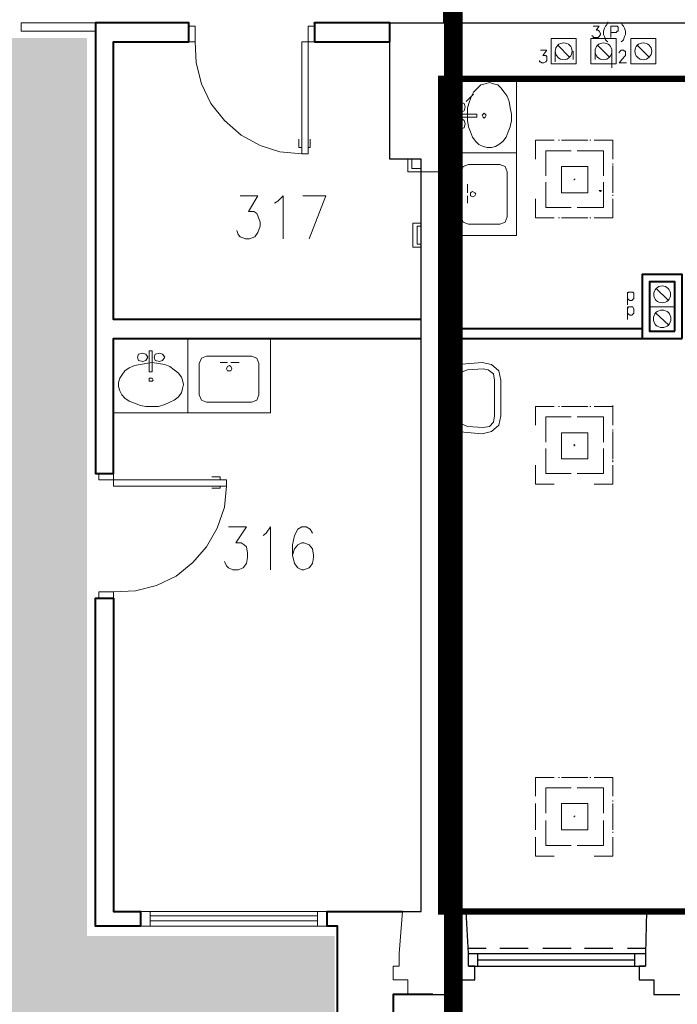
# Model space of a CAD drawing. Header units: millimetres. Extents: x 1 to 17496, y 1 to 30809.
# Tile 228 of 256: x 9413 to 9942, y 27991 to 28783. Entities that reach past the tile are written whole.
import ezdxf

# ---------------------------------------------------------------- set-up
doc = ezdxf.new("R2010")
doc.units = ezdxf.units.MM
for name, pattern in [('BORDER', [1.75, 0.5, -0.25, 0.5, -0.25, 0, -0.25]), ('CENTER', [2, 1.25, -0.25, 0.25, -0.25]), ('DASHDOT2', [0.5, 0.25, -0.125, 0, -0.125])]:
    doc.linetypes.add(name, pattern=pattern)
for name, color, linetype, lineweight in [('0_Przyz_granicze oddziałów', 6, 'CENTER', 40), ('0_Przyz_Sala chorych', 5, 'BORDER', 40), ('N_SSP_ewakuacja', 4, 'CENTER', 40)]:
    doc.layers.add(name, color=color, linetype=linetype, lineweight=lineweight)
doc.layers.add('PDF _Geometria', color=7, linetype='Continuous')

msp = doc.modelspace()

# ---------------------------------------------------------------- hatches: boundary and pattern name
at = {"layer": 'N_SSP_ewakuacja', "lineweight": 60, "transparency": 33554457}
h = msp.add_hatch(color=51, dxfattribs=at)
h.dxf.hatch_style = 1
h.paths.add_polyline_path([(9182.26, 28767.95), (9182.26, 28063.86), (9228.94, 28063.86), (9228.94, 27753.78), (9666.55, 27753.78), (9666.55, 28046.36), (9467.33, 28046.36), (9467.33, 28768.06)])

# ---------------------------------------------------------------- linework, layer by layer
at = {"layer": '0_Przyz_granicze oddziałów', "linetype": 'DASHDOT2', "lineweight": 53, "ltscale": 500, "const_width": 15}
msp.add_lwpolyline([(9559.36, 30791.7), (9559.36, 29370.21), (9412.13, 29370.21), (9412.13, 29082.14), (9762.08, 29082.14), (9762.08, 27998.98), (9761.12, 26872.5), (9761.12, 26872.5)], dxfattribs=at)
at = {"layer": '0_Przyz_Sala chorych', "ltscale": 500, "const_width": 5}
msp.add_lwpolyline([(9752.32, 28735.17), (9920.57, 28735.17), (9920.57, 28735.17), (10128.26, 28735.16), (10940.24, 28735.17), (10940.24, 28065.88), (9752.3, 28065.88)], close=True, dxfattribs=at)
at = {"layer": 'PDF _Geometria', "lineweight": 40}
for points in [[(9754.8, 28780.11), (9754.8, 28851.7), (9766.59, 28851.7), (9766.59, 28780.11)], [(9736.27, 28541.76), (9488.65, 28541.76), (9488.65, 28764.95), (9549.29, 28764.95), (9549.29, 28780.11), (9474.33, 28780.11), (9474.33, 28417.96), (9488.65, 28417.96), (9488.65, 28526.6), (9736.27, 28526.6)], [(9913.98, 28534.18), (9753.11, 28534.18)], [(9753.11, 28526.6), (9913.98, 28526.6)], [(9745.53, 27999.37), (9713.53, 27999.37), (9713.53, 27955.58), (9700.89, 27955.58), (9700.89, 27942.94), (9689.94, 27942.94), (9689.94, 27948), (9680.68, 27948), (9668.89, 27950.52), (9668.89, 28054.12), (9660.47, 28054.12), (9660.47, 28065.91), (9721.11, 28065.91)], [(9668.89, 27950.52), (9668.89, 28054.12)]]:
    msp.add_lwpolyline(points, dxfattribs=at)
at = {"layer": 'PDF _Geometria', "lineweight": 18}
for points in [[(9474.33, 28773.38), (9474.33, 28780.11), (9414.54, 28780.11), (9414.54, 28773.38)], [(9554.35, 28764.95), (9554.35, 28777.59), (9549.29, 28777.59), (9549.29, 28764.95)], [(9640.25, 28674.84), (9640.25, 28764.95), (9650.36, 28764.95), (9650.36, 28777.59), (9645.31, 28777.59), (9645.31, 28674.84)], [(9702.58, 28780.11), (9684.89, 28780.11)], [(9860.92, 28747.27), (9860.92, 28767.48), (9840.7, 28767.48), (9840.7, 28747.27)], [(9892.92, 28747.27), (9892.92, 28767.48), (9872.71, 28767.48), (9872.71, 28747.27)], [(9924.92, 28747.27), (9924.92, 28767.48), (9904.71, 28767.48), (9904.71, 28747.27)], [(9684.89, 28764.95), (9702.58, 28764.95)], [(9812.91, 28675.68), (9812.91, 28735.48), (9753.11, 28735.48), (9753.11, 28675.68)], [(9791.01, 28732.11), (9787.64, 28731.26), (9784.27, 28730.42), (9781.75, 28727.9), (9778.38, 28724.53), (9776.69, 28721.16), (9775.01, 28716.95), (9773.32, 28711.89), (9773.32, 28701.79), (9774.17, 28696.73), (9775.85, 28692.52), (9777.54, 28688.31), (9780.06, 28684.94), (9782.59, 28682.42), (9785.96, 28680.73), (9789.33, 28679.89), (9792.7, 28679.89), (9796.06, 28680.73), (9798.59, 28682.42), (9801.96, 28684.94), (9804.49, 28688.31), (9806.17, 28692.52), (9807.86, 28696.73), (9808.7, 28701.79), (9808.7, 28706.84), (9807.86, 28711.89), (9807.01, 28716.95), (9805.33, 28721.16), (9802.8, 28724.53), (9800.28, 28727.9), (9797.75, 28730.42), (9794.38, 28731.26)], [(9772.48, 28716.95), (9778.38, 28722.84)], [(9768.27, 28708.52), (9770.8, 28709.37), (9771.64, 28712.74), (9770.8, 28715.26), (9768.27, 28716.1), (9765.74, 28715.26), (9764.9, 28712.74), (9765.74, 28709.37)], [(9780.9, 28704.31), (9780.9, 28706.84), (9763.22, 28706.84), (9763.22, 28704.31)], [(9768.27, 28695.05), (9770.8, 28695.89), (9771.64, 28699.26), (9770.8, 28701.79), (9768.27, 28703.47), (9765.74, 28701.79), (9764.9, 28699.26), (9765.74, 28695.89)], [(9786.8, 28703.47), (9787.64, 28704.31), (9788.48, 28706), (9787.64, 28706.84), (9786.8, 28707.68), (9785.96, 28706.84), (9785.12, 28706), (9785.96, 28704.31)], [(9812.91, 28609.14), (9812.91, 28675.68), (9753.11, 28675.68), (9753.11, 28609.14)], [(9774.17, 28666.41), (9769.96, 28664.73), (9768.27, 28660.52), (9768.27, 28624.3), (9769.96, 28620.09), (9774.17, 28618.41), (9799.43, 28618.41), (9803.64, 28620.09), (9805.33, 28624.3), (9805.33, 28660.52), (9803.64, 28664.73), (9799.43, 28666.41)], [(9870.18, 28643.67), (9870.18, 28664.73), (9849.12, 28664.73), (9849.12, 28643.67)], [(9777.54, 28644.52), (9775.85, 28643.67), (9775.85, 28641.15), (9777.54, 28640.3), (9779.22, 28641.15), (9780.06, 28642.83), (9779.22, 28643.67)], [(9879.44, 28645.36), (9880.29, 28644.52), (9881.13, 28645.36)], [(9940.08, 28551.87), (9940.08, 28572.08), (9919.87, 28572.08), (9919.87, 28551.87)], [(9940.08, 28532.5), (9940.08, 28551.87), (9919.87, 28551.87), (9919.87, 28532.5)], [(9893.76, 28534.18), (9876.08, 28534.18)], [(9548.45, 28466.81), (9548.45, 28526.6), (9488.65, 28526.6), (9488.65, 28466.81)], [(9614.99, 28466.81), (9614.99, 28526.6), (9548.45, 28526.6), (9548.45, 28466.81)], [(9876.08, 28526.6), (9893.76, 28526.6)], [(9508.02, 28511.44), (9508.87, 28508.92), (9512.23, 28508.08), (9514.76, 28508.92), (9516.45, 28511.44), (9514.76, 28513.97), (9512.23, 28514.81), (9508.87, 28513.97)], [(9519.81, 28499.65), (9519.81, 28516.5), (9517.29, 28516.5), (9517.29, 28499.65)], [(9521.5, 28511.44), (9522.34, 28508.92), (9525.71, 28508.08), (9528.24, 28508.92), (9529.92, 28511.44), (9528.24, 28513.97), (9525.71, 28514.81), (9522.34, 28513.97)], [(9605.72, 28506.39), (9604.04, 28510.6), (9599.83, 28512.29), (9563.61, 28512.29), (9559.4, 28510.6), (9557.71, 28506.39), (9557.71, 28481.12), (9559.4, 28476.91), (9563.61, 28475.23), (9599.83, 28475.23), (9604.04, 28476.91), (9605.72, 28481.12)], [(9545.08, 28489.55), (9544.24, 28492.92), (9543.4, 28495.44), (9540.87, 28498.81), (9537.5, 28501.34), (9534.13, 28503.86), (9529.92, 28505.55), (9524.87, 28506.39), (9519.81, 28507.23), (9514.76, 28506.39), (9510.55, 28505.55), (9505.5, 28504.71), (9501.29, 28503.02), (9497.92, 28500.5), (9495.39, 28497.13), (9493.71, 28494.6), (9492.86, 28491.23), (9492.86, 28487.86), (9493.71, 28484.49), (9495.39, 28481.12), (9497.92, 28478.6), (9501.29, 28476.07), (9505.5, 28474.39), (9510.55, 28472.7), (9514.76, 28471.86), (9524.87, 28471.86), (9529.92, 28473.54), (9534.13, 28475.23), (9537.5, 28476.91), (9540.87, 28479.44), (9543.4, 28482.81), (9544.24, 28486.18)], [(9583.82, 28502.18), (9582.98, 28503.86), (9582.14, 28504.71), (9580.45, 28503.86), (9579.61, 28502.18), (9580.45, 28500.5), (9582.98, 28500.5)], [(9755.64, 28504.71), (9785.12, 28507.23), (9792.7, 28505.55), (9798.59, 28500.5), (9800.28, 28492.92), (9800.28, 28464.28), (9798.59, 28456.7), (9792.7, 28451.65), (9785.12, 28449.96), (9755.64, 28452.49)], [(9764.9, 28491.23), (9764.9, 28465.96), (9765.74, 28461.75), (9769.11, 28457.54), (9773.32, 28455.86), (9785.96, 28455.02), (9791.01, 28455.86), (9794.38, 28459.23), (9795.22, 28464.28), (9795.22, 28492.92), (9794.38, 28497.97), (9790.17, 28501.34), (9785.96, 28502.18), (9773.32, 28501.34), (9769.11, 28499.65), (9765.74, 28496.28)], [(9517.29, 28492.92), (9517.29, 28492.07), (9519.81, 28492.07), (9520.66, 28492.92), (9519.81, 28494.6), (9517.29, 28494.6)], [(9870.18, 28429.75), (9870.18, 28450.8), (9849.12, 28450.8), (9849.12, 28429.75)], [(9579.61, 28407.85), (9488.65, 28407.85), (9488.65, 28417.96), (9476.86, 28417.96), (9476.86, 28412.9), (9579.61, 28412.9)], [(9488.65, 28317.73), (9488.65, 28322.79), (9476.86, 28322.79), (9476.86, 28317.73)], [(9870.18, 28131.6), (9870.18, 28152.66), (9849.12, 28152.66), (9849.12, 28131.6)]]:
    msp.add_lwpolyline(points, close=True, dxfattribs=at)
for points in [[(9449.91, 28780.11), (9432.22, 28780.11)], [(9474.33, 28780.11), (9501.29, 28780.11)], [(9513.08, 28780.11), (9535.82, 28780.11)], [(9649.52, 28780.11), (9672.26, 28780.11)], [(9683.21, 28780.11), (9711, 28780.11)], [(9874.39, 28777.59), (9879.44, 28777.59), (9876.92, 28774.22), (9878.6, 28774.22), (9879.44, 28773.38), (9880.29, 28771.69), (9880.29, 28770.85), (9879.44, 28769.16), (9878.6, 28768.32), (9874.39, 28768.32), (9874.39, 28769.16), (9873.55, 28770.01)], [(9886.18, 28780.96), (9886.18, 28780.11), (9885.34, 28778.43), (9884.5, 28777.59), (9883.66, 28775.9), (9882.81, 28773.38), (9882.81, 28770.85), (9883.66, 28769.16), (9884.5, 28766.64), (9885.34, 28765.8), (9886.18, 28764.95)], [(9888.71, 28768.32), (9888.71, 28777.59), (9893.76, 28777.59), (9894.6, 28776.74), (9894.6, 28773.38), (9893.76, 28773.38), (9892.92, 28772.53), (9888.71, 28772.53)], [(9897.13, 28780.11), (9897.97, 28778.43), (9898.82, 28777.59), (9899.66, 28775.9), (9900.5, 28773.38), (9900.5, 28770.85), (9899.66, 28769.16), (9898.82, 28766.64), (9897.97, 28765.8), (9897.13, 28764.95)], [(9554.35, 28764.95), (9555.19, 28748.11), (9559.4, 28731.26), (9566.98, 28715.26), (9577.93, 28701.79), (9591.4, 28690), (9606.56, 28681.57), (9622.57, 28676.52), (9640.25, 28674.84)], [(9832.28, 28758.22), (9837.33, 28758.22), (9833.96, 28754), (9836.49, 28754), (9837.33, 28753.16), (9837.33, 28749.79), (9836.49, 28748.95), (9834.81, 28748.11), (9833.12, 28748.11), (9832.28, 28748.95), (9831.44, 28748.95), (9831.44, 28749.79)], [(9855.86, 28752.32), (9845.76, 28762.43)], [(9887.87, 28752.32), (9877.76, 28762.43)], [(9895.45, 28755.69), (9895.45, 28756.53), (9896.29, 28757.37), (9897.13, 28758.22), (9898.82, 28758.22), (9899.66, 28757.37), (9900.5, 28757.37), (9900.5, 28754), (9899.66, 28753.16), (9895.45, 28748.11), (9901.34, 28748.11)], [(9919.87, 28752.32), (9909.76, 28762.43)], [(9844.07, 28757.37), (9844.07, 28748.95)], [(9858.39, 28757.37), (9858.39, 28750.64)], [(9876.08, 28757.37), (9876.08, 28750.64)], [(9889.55, 28757.37), (9889.55, 28743.9)], [(9761.53, 28735.48), (9753.11, 28735.48), (9753.11, 28726.21), (9753.11, 28714.42)], [(9779.22, 28735.48), (9767.43, 28735.48)], [(9829.75, 28735.48), (9818.8, 28735.48)], [(9893.76, 28735.48), (9876.08, 28735.48)], [(9753.11, 28721.16), (9753.11, 28709.37)], [(9753.11, 28703.47), (9753.11, 28692.52)], [(9711, 28682.42), (9711, 28700.1)], [(9640.25, 28679.89), (9637.73, 28679.89), (9637.73, 28686.63)], [(9645.31, 28679.89), (9646.99, 28679.89), (9646.99, 28686.63)], [(9753.11, 28686.63), (9753.11, 28675.68)], [(9843.23, 28685.78), (9828.07, 28685.78), (9828.07, 28670.62)], [(9839.86, 28685.78), (9840.7, 28685.78)], [(9846.6, 28685.78), (9847.44, 28685.78)], [(9870.18, 28685.78), (9849.12, 28685.78)], [(9852.49, 28685.78), (9853.34, 28685.78)], [(9859.23, 28685.78), (9860.07, 28685.78)], [(9865.13, 28685.78), (9865.97, 28685.78)], [(9871.86, 28685.78), (9872.71, 28685.78)], [(9890.39, 28670.62), (9890.39, 28685.78), (9875.23, 28685.78)], [(9877.76, 28685.78), (9878.6, 28685.78)], [(9884.5, 28685.78), (9885.34, 28685.78)], [(9890.39, 28685.78), (9890.39, 28684.94)], [(9890.39, 28679.89), (9890.39, 28679.05)], [(9753.11, 28669.78), (9753.11, 28660.52), (9736.27, 28660.52), (9725.32, 28660.52), (9725.32, 28670.62)], [(9728.69, 28670.62), (9728.69, 28663.04), (9736.27, 28663.04)], [(9856.7, 28677.36), (9836.49, 28677.36), (9836.49, 28657.15)], [(9882.81, 28657.15), (9882.81, 28677.36), (9861.76, 28677.36)], [(9890.39, 28673.99), (9890.39, 28673.15)], [(9890.39, 28667.26), (9890.39, 28666.41)], [(9890.39, 28643.67), (9890.39, 28665.57)], [(9753.11, 28657.15), (9753.11, 28639.46)], [(9860.07, 28654.62), (9859.23, 28654.62), (9859.23, 28653.78)], [(9890.39, 28661.36), (9890.39, 28660.52)], [(9890.39, 28654.62), (9890.39, 28653.78)], [(9773.32, 28650.41), (9773.32, 28643.67)], [(9836.49, 28652.1), (9836.49, 28631.88), (9856.7, 28631.88)], [(9861.76, 28631.88), (9882.81, 28631.88), (9882.81, 28652.1)], [(9890.39, 28648.73), (9890.39, 28647.88)], [(9590.56, 28641.15), (9604.88, 28641.15), (9597.3, 28628.51), (9601.51, 28628.51), (9604.04, 28626.83), (9604.88, 28625.14), (9606.56, 28620.09), (9606.56, 28616.72), (9604.88, 28611.67), (9602.35, 28608.3), (9598.14, 28606.62), (9594.77, 28606.62), (9590.56, 28608.3), (9588.88, 28609.98), (9588.03, 28613.35)], [(9618.35, 28635.25), (9620.88, 28636.94), (9625.09, 28641.15), (9625.09, 28606.62)], [(9646.15, 28606.62), (9659.62, 28641.15), (9641.1, 28641.15)], [(9773.32, 28635.25), (9773.32, 28641.15)], [(9890.39, 28641.99), (9890.39, 28641.15)], [(9828.07, 28638.62), (9828.07, 28623.46), (9843.23, 28623.46)], [(9875.23, 28623.46), (9890.39, 28623.46), (9890.39, 28638.62)], [(9890.39, 28636.09), (9890.39, 28635.25)], [(9840.7, 28623.46), (9839.86, 28623.46)], [(9847.44, 28623.46), (9846.6, 28623.46)], [(9849.12, 28623.46), (9870.18, 28623.46)], [(9853.34, 28623.46), (9852.49, 28623.46)], [(9860.07, 28623.46), (9859.23, 28623.46)], [(9865.97, 28623.46), (9865.13, 28623.46)], [(9872.71, 28623.46), (9871.86, 28623.46)], [(9878.6, 28623.46), (9877.76, 28623.46)], [(9885.34, 28623.46), (9884.5, 28623.46)], [(9890.39, 28630.2), (9890.39, 28628.51)], [(9890.39, 28623.46), (9890.39, 28624.3)], [(9736.27, 28599.88), (9729.53, 28599.88), (9729.53, 28619.25), (9736.27, 28619.25)], [(9736.27, 28602.4), (9732.9, 28602.4), (9732.9, 28616.72), (9736.27, 28616.72)], [(9902.18, 28563.66), (9902.18, 28553.56)], [(9902.18, 28562.82), (9903.03, 28563.66), (9906.4, 28563.66), (9907.24, 28562.82), (9907.24, 28558.61), (9906.4, 28557.77), (9905.55, 28556.92), (9903.87, 28556.92), (9903.03, 28557.77), (9902.18, 28558.61)], [(9935.03, 28556.92), (9924.92, 28567.03)], [(9902.18, 28551.87), (9902.18, 28541.76)], [(9902.18, 28550.19), (9903.03, 28551.87), (9906.4, 28551.87), (9907.24, 28550.19), (9907.24, 28546.82), (9906.4, 28545.98), (9905.55, 28545.13), (9903.87, 28545.13), (9903.03, 28545.98), (9902.18, 28546.82)], [(9935.03, 28537.55), (9924.92, 28546.82)], [(9782.59, 28534.18), (9800.28, 28534.18)], [(9574.56, 28507.23), (9580.45, 28507.23)], [(9589.72, 28507.23), (9582.98, 28507.23)], [(9769.11, 28487.02), (9769.11, 28480.28)], [(9769.11, 28469.33), (9769.11, 28475.23)], [(9890.39, 28471.86), (9890.39, 28472.7)], [(9843.23, 28471.86), (9828.07, 28471.86), (9828.07, 28456.7)], [(9839.86, 28471.86), (9840.7, 28471.86)], [(9846.6, 28471.86), (9847.44, 28471.86)], [(9870.18, 28471.86), (9849.12, 28471.86)], [(9852.49, 28471.86), (9853.34, 28471.86)], [(9859.23, 28471.86), (9860.07, 28471.86)], [(9865.13, 28471.86), (9865.97, 28471.86)], [(9871.86, 28471.86), (9872.71, 28471.86)], [(9890.39, 28456.7), (9890.39, 28471.86), (9875.23, 28471.86)], [(9877.76, 28471.86), (9878.6, 28471.86)], [(9884.5, 28471.86), (9885.34, 28471.86)], [(9890.39, 28465.96), (9890.39, 28465.12)], [(9856.7, 28463.44), (9836.49, 28463.44), (9836.49, 28443.22)], [(9882.81, 28443.22), (9882.81, 28463.44), (9861.76, 28463.44)], [(9890.39, 28460.07), (9890.39, 28459.23)], [(9890.39, 28453.33), (9890.39, 28452.49)], [(9890.39, 28429.75), (9890.39, 28451.65)], [(9859.23, 28441.54), (9859.23, 28439.86)], [(9890.39, 28447.44), (9890.39, 28446.59)], [(9836.49, 28438.17), (9836.49, 28417.96), (9856.7, 28417.96)], [(9859.23, 28440.7), (9860.07, 28440.7)], [(9861.76, 28417.96), (9882.81, 28417.96), (9882.81, 28438.17)], [(9890.39, 28440.7), (9890.39, 28439.86)], [(9890.39, 28434.8), (9890.39, 28433.96)], [(9890.39, 28428.91), (9890.39, 28427.22)], [(9828.07, 28424.7), (9828.07, 28409.54), (9843.23, 28409.54)], [(9875.23, 28409.54), (9890.39, 28409.54), (9890.39, 28424.7)], [(9890.39, 28422.17), (9890.39, 28421.33)], [(9574.56, 28412.9), (9574.56, 28415.43), (9567.82, 28415.43)], [(9890.39, 28416.27), (9890.39, 28415.43)], [(9488.65, 28322.79), (9506.34, 28323.63), (9523.18, 28327.84), (9539.19, 28335.42), (9552.66, 28346.37), (9563.61, 28359), (9572.03, 28374.16), (9577.93, 28391.01), (9579.61, 28407.85)], [(9574.56, 28407.85), (9574.56, 28406.17), (9567.82, 28406.17)], [(9581.3, 28375), (9595.61, 28375), (9587.19, 28362.37), (9591.4, 28362.37), (9593.93, 28360.69), (9595.61, 28359), (9596.46, 28353.95), (9596.46, 28350.58), (9595.61, 28345.53), (9593.09, 28342.16), (9588.88, 28340.47), (9584.67, 28340.47), (9581.3, 28342.16), (9579.61, 28343.84), (9577.93, 28347.21)], [(9609.09, 28368.27), (9611.62, 28369.95), (9614.99, 28375), (9614.99, 28340.47)], [(9648.68, 28369.95), (9646.99, 28373.32), (9643.62, 28375), (9640.25, 28375), (9636.88, 28373.32), (9634.36, 28368.27), (9632.67, 28360.69), (9632.67, 28352.26), (9634.36, 28345.53), (9636.88, 28342.16), (9640.25, 28340.47), (9641.94, 28340.47), (9646.15, 28342.16), (9648.68, 28345.53), (9649.52, 28350.58), (9649.52, 28352.26), (9648.68, 28357.32), (9646.15, 28360.69), (9641.94, 28362.37), (9640.25, 28362.37), (9636.88, 28360.69), (9634.36, 28357.32), (9632.67, 28352.26)], [(9843.23, 28173.71), (9828.07, 28173.71), (9828.07, 28158.55)], [(9833.96, 28173.71), (9834.81, 28173.71)], [(9839.86, 28173.71), (9840.7, 28173.71)], [(9846.6, 28173.71), (9847.44, 28173.71)], [(9870.18, 28173.71), (9849.12, 28173.71)], [(9852.49, 28173.71), (9853.34, 28173.71)], [(9859.23, 28173.71), (9860.07, 28173.71)], [(9865.13, 28173.71), (9865.97, 28173.71)], [(9871.86, 28173.71), (9872.71, 28173.71)], [(9890.39, 28158.55), (9890.39, 28173.71), (9875.23, 28173.71)], [(9877.76, 28173.71), (9878.6, 28173.71)], [(9884.5, 28173.71), (9885.34, 28173.71)], [(9890.39, 28173.71), (9890.39, 28172.87)], [(9856.7, 28165.29), (9836.49, 28165.29), (9836.49, 28145.08)], [(9882.81, 28145.08), (9882.81, 28165.29), (9861.76, 28165.29)], [(9890.39, 28167.82), (9890.39, 28166.97)], [(9890.39, 28161.08), (9890.39, 28160.24)], [(9828.07, 28152.66), (9828.07, 28131.6)], [(9890.39, 28155.18), (9890.39, 28154.34)], [(9890.39, 28131.6), (9890.39, 28152.66)], [(9890.39, 28149.29), (9890.39, 28147.6)], [(9860.07, 28142.55), (9859.23, 28142.55), (9859.23, 28141.71)], [(9890.39, 28142.55), (9890.39, 28141.71)], [(9736.27, 28116.44), (9736.27, 28134.13)], [(9836.49, 28139.18), (9836.49, 28118.97), (9856.7, 28118.97)], [(9861.76, 28118.97), (9882.81, 28118.97), (9882.81, 28139.18)], [(9890.39, 28136.65), (9890.39, 28135.81)], [(9828.07, 28125.71), (9828.07, 28110.55), (9843.23, 28110.55)], [(9876.08, 28110.55), (9875.23, 28110.55), (9890.39, 28110.55), (9890.39, 28125.71)], [(9890.39, 28129.92), (9890.39, 28129.07)], [(9890.39, 28124.02), (9890.39, 28123.18)], [(9890.39, 28117.28), (9890.39, 28116.44)], [(9510.55, 28065.91), (9660.47, 28065.91)], [(9518.13, 28054.12), (9518.13, 28065.91)], [(9518.13, 28062.54), (9652.89, 28062.54)], [(9652.89, 28054.12), (9652.89, 28065.91)], [(9746.37, 27999.37), (9725.32, 27999.37), (9725.32, 28011.16), (9713.53, 28011.16), (9713.53, 28022.11), (9718.58, 28022.11), (9718.58, 28032.22), (9721.11, 28065.91)], [(9510.55, 28054.12), (9660.47, 28054.12)], [(9518.13, 28058.33), (9652.89, 28058.33)]]:
    msp.add_lwpolyline(points, dxfattribs=at)
at = {"layer": 'PDF _Geometria', "lineweight": 40}
for points in [[(9711, 28764.95), (9711, 28780.11), (9650.36, 28780.11), (9650.36, 28764.95)], [(9945.98, 28526.6), (9945.98, 28577.98), (9913.98, 28577.98), (9913.98, 28526.6)], [(9940.08, 28532.5), (9940.08, 28572.08), (9919.87, 28572.08), (9919.87, 28532.5)], [(9488.65, 28317.73), (9488.65, 28065.91), (9510.55, 28065.91), (9510.55, 28054.12), (9474.33, 28054.12), (9474.33, 28317.73)]]:
    msp.add_lwpolyline(points, close=True, dxfattribs=at)
at = {"layer": 'PDF _Geometria', "lineweight": 25}
for points in [[(9721.11, 28065.91), (9736.27, 28065.91), (9736.27, 28670.62), (9711, 28670.62), (9711, 28780.11), (10262.66, 28780.11), (10262.66, 28735.48), (9753.11, 28735.48), (9753.11, 28065.91), (9771.64, 28065.91)], [(9745.53, 27999.37), (9766.59, 27999.37), (9766.59, 28011.16), (9779.22, 28011.16), (9779.22, 28022.11), (9774.17, 28022.11), (9774.17, 28032.22), (9772.48, 28065.91), (9917.34, 28065.91), (9916.5, 28032.22), (9916.5, 28022.11), (9911.45, 28022.11), (9911.45, 28011.16), (9923.24, 28011.16), (9923.24, 27999.37), (9944.3, 27999.37)], [(9971.25, 28065.91), (9917.34, 28065.91)], [(9773.32, 28036.43), (9788.48, 28036.43)], [(9774.17, 28032.22), (9916.5, 28032.22)], [(9781.75, 28022.11), (9781.75, 28032.22)], [(9799.43, 28036.43), (9822.17, 28036.43)], [(9833.96, 28036.43), (9856.7, 28036.43)], [(9867.65, 28036.43), (9890.39, 28036.43)], [(9902.18, 28036.43), (9916.5, 28036.43)], [(9908.08, 28022.11), (9908.08, 28032.22)], [(9774.17, 28022.11), (9916.5, 28022.11)], [(9781.75, 28027.17), (9908.08, 28027.17)]]:
    msp.add_lwpolyline(points, dxfattribs=at)
at = {"layer": 'PDF _Geometria', "lineweight": 18}
for centre, radius in [((9850.81, 28757.34), 6.77), ((9882.81, 28757.34), 6.77), ((9914.82, 28757.34), 6.77), ((9929.98, 28561.94), 6.77), ((9929.98, 28542.28), 7.06)]:
    msp.add_circle(centre, radius, dxfattribs=at)

doc.saveas('drawing.dxf')
